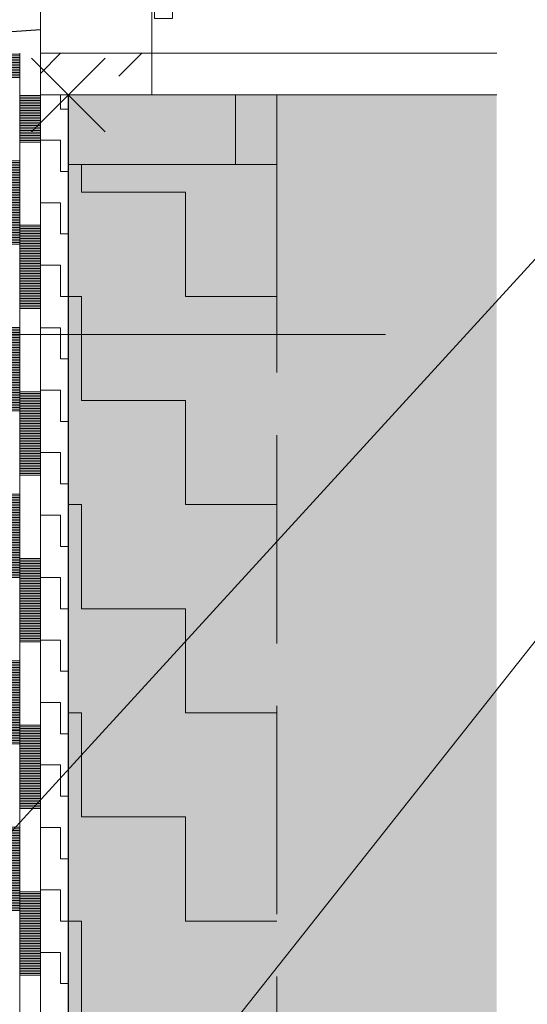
# Model space of a CAD drawing. Header units: millimetres. Extents: x 8403 to 26999, y -43919 to -18609.
# Tile 17 of 20: x 12481 to 12846, y -21660 to -20951. Entities that reach past the tile are written whole.
import ezdxf

# ---------------------------------------------------------------- set-up
doc = ezdxf.new("R2010")
doc.units = ezdxf.units.MM
doc.header["$PDMODE"] = 65
doc.linetypes.add('Carkovana 2x_1_1', pattern=[195, 150, -45])
doc.layers.add('XR$3$DETAILNÍ ŘEZ_1', color=7, linetype='Continuous', lineweight=25)
doc.styles.add('ARIALNARROW', font='ARIALN.TTF')
doc.dimstyles.new('DIMSTYLE_7', dxfattribs={"dimtxt": 50, "dimasz": 75, "dimexe": 0, "dimexo": 0, "dimgap": 25, "dimtad": 2, "dimdec": 0, "dimrnd": 1, "dimzin": 12, "dimdsep": 46, "dimtxsty": 'ARIALNARROW', "dimblk1": 'ALL_ML_STRICH', "dimblk2": 'ALL_ML_STRICH', "dimsah": 1, "dimcen": 0, "dimclrd": 6, "dimclre": 6, "dimclrt": 6, "dimadec": 0, "dimazin": 0, "dimtfac": 1, "dimtdec": 0, "dimtix": 1, "dimtmove": 2, "dimatfit": 3, "dimfxl": 0, "dimtzin": 0, "dimlwd": 0, "dimlwe": 13, "dimarcsym": 0})

# ---------------------------------------------------------------- blocks, each defined once
blk = doc.blocks.new('KOMPLEXNÍ OBJEKT_1')
at = {"layer": 'XR$3$DETAILNÍ ŘEZ_1', "linetype": 'Continuous', "lineweight": 13}
h = blk.add_hatch(dxfattribs=at)
h.set_pattern_fill('_RAFA_1', color=132, scale=25, style=0, pattern_type=2)
h.set_pattern_definition([(45, (0, 0), (-58.3363, 58.3363), []), (45, (-29.17, 29.17), (-58.3363, 58.3363), [37.5, -20, 0, -20])])
h.paths.add_polyline_path([(12495.72, -21004.85), (12575.72, -21004.85), (12575.72, -20974.85), (12495.72, -20974.85)], flags=0)
at = {"layer": 'XR$3$DETAILNÍ ŘEZ_1', "color": 132, "linetype": 'Continuous', "lineweight": 13}
for p, q in [((12559.72, -20890.85), (12559.72, -20502.64)), ((12562.72, -20890.85), (12562.72, -20502.15)), ((12590.72, -20883.85), (12590.72, -20497.55)), ((12519.72, -20890.85), (12519.72, -20509.21)), ((12522.72, -20890.85), (12522.72, -20508.71)), ((12550.72, -20880.85), (12550.72, -20504.12)), ((12495.72, -20909.85), (12495.72, -20513.15)), ((12510.72, -20892.85), (12510.72, -20510.68)), ((12519.72, -20883.85), (12510.72, -20892.85)), ((12524.72, -20880.85), (12524.72, -20892.85)), ((12550.72, -20880.85), (12524.72, -20880.85)), ((12550.72, -20892.85), (12550.72, -20880.85)), ((12550.72, -20892.85), (12559.72, -20883.85)), ((12564.72, -20880.85), (12564.72, -20892.85)), ((12590.72, -20883.85), (12564.72, -20880.85)), ((12590.72, -20949.85), (12590.72, -20883.85)), ((12510.72, -20892.85), (12510.72, -20919.85)), ((12524.72, -20892.85), (12510.72, -20892.85)), ((12519.72, -20890.85), (12522.72, -20890.85)), ((12564.72, -20892.85), (12550.72, -20892.85)), ((12559.72, -20890.85), (12562.72, -20890.85)), ((12495.72, -20909.85), (12509.72, -20909.85)), ((12495.72, -20974.85), (12495.72, -20909.85)), ((12509.72, -20909.85), (12509.72, -20929.85)), ((12510.72, -20919.85), (12537.72, -20919.85)), ((12537.72, -20919.85), (12537.72, -20934.85)), ((12517.72, -20929.85), (12522.72, -20924.85)), ((12522.72, -20924.85), (12535.72, -20924.85)), ((12535.72, -20924.85), (12535.72, -20936.85)), ((12509.72, -20929.85), (12517.72, -20929.85)), ((12537.72, -20934.85), (12577.72, -20934.85)), ((12550.72, -20934.85), (12537.72, -20934.85)), ((12577.72, -20934.85), (12537.72, -20934.85)), ((12537.72, -20934.85), (12577.72, -20934.85)), ((12577.72, -20934.85), (12550.72, -20934.85)), ((12577.72, -20934.85), (12577.72, -20949.85)), ((12535.72, -20936.85), (12575.72, -20936.85)), ((12575.72, -20936.85), (12575.72, -20974.85)), ((12577.72, -20949.85), (12590.72, -20949.85)), ((12575.72, -20974.85), (12495.72, -20974.85)), ((12495.72, -20974.85), (12495.72, -21004.85)), ((12575.72, -21004.85), (12575.72, -20974.85))]:
    blk.add_line(p, q, dxfattribs=at)
blk = doc.blocks.new('VZOROVÁ ČÁRA_1')
at = {"layer": 'XR$3$DETAILNÍ ŘEZ_1', "color": 7, "linetype": 'Continuous', "lineweight": 13}
for p, q in [((12480.72, -21038.75), (12480.72, -21004.85)), ((12495.72, -21005.15), (12480.72, -21005.15)), ((12495.72, -21006.35), (12480.72, -21006.35)), ((12495.72, -21038.75), (12495.72, -21004.85)), ((12495.72, -21038.75), (12495.72, -21004.85)), ((12495.72, -21038.75), (12495.72, -21004.85)), ((12495.72, -21038.75), (12495.72, -21004.85)), ((12495.72, -21038.75), (12495.72, -21004.85)), ((12495.72, -21007.55), (12480.72, -21007.55)), ((12495.72, -21008.75), (12480.72, -21008.75)), ((12495.72, -21009.95), (12480.72, -21009.95)), ((12495.72, -21011.15), (12480.72, -21011.15)), ((12495.72, -21012.35), (12480.72, -21012.35)), ((12495.72, -21013.55), (12480.72, -21013.55)), ((12495.72, -21014.75), (12480.72, -21014.75)), ((12495.72, -21015.95), (12480.72, -21015.95)), ((12495.72, -21017.15), (12480.72, -21017.15)), ((12495.72, -21018.35), (12480.72, -21018.35)), ((12495.72, -21019.55), (12480.72, -21019.55)), ((12495.72, -21020.75), (12480.72, -21020.75)), ((12495.72, -21021.95), (12480.72, -21021.95)), ((12495.72, -21023.15), (12480.72, -21023.15)), ((12495.72, -21024.35), (12480.72, -21024.35)), ((12495.72, -21025.55), (12480.72, -21025.55)), ((12495.72, -21026.75), (12480.72, -21026.75)), ((12495.72, -21027.95), (12480.72, -21027.95)), ((12495.72, -21029.15), (12480.72, -21029.15)), ((12495.72, -21030.35), (12480.72, -21030.35)), ((12495.72, -21031.55), (12480.72, -21031.55)), ((12495.72, -21032.75), (12480.72, -21032.75)), ((12495.72, -21033.95), (12480.72, -21033.95)), ((12495.72, -21035.15), (12480.72, -21035.15)), ((12495.72, -21036.35), (12480.72, -21036.35)), ((12495.72, -21037.55), (12480.72, -21037.55)), ((12495.72, -21038.75), (12480.72, -21038.75)), ((12480.72, -21098.75), (12480.72, -21038.75)), ((12480.72, -21158.75), (12480.72, -21098.75)), ((12495.72, -21098.75), (12480.72, -21098.75)), ((12495.72, -21158.75), (12495.72, -21098.75)), ((12495.72, -21158.75), (12495.72, -21098.75)), ((12495.72, -21158.75), (12495.72, -21098.75)), ((12495.72, -21158.75), (12495.72, -21098.75)), ((12495.72, -21158.75), (12495.72, -21098.75)), ((12495.72, -21099.95), (12480.72, -21099.95)), ((12495.72, -21101.15), (12480.72, -21101.15)), ((12495.72, -21102.35), (12480.72, -21102.35)), ((12495.72, -21103.55), (12480.72, -21103.55)), ((12495.72, -21104.75), (12480.72, -21104.75)), ((12495.72, -21105.95), (12480.72, -21105.95)), ((12495.72, -21107.15), (12480.72, -21107.15)), ((12495.72, -21108.35), (12480.72, -21108.35)), ((12495.72, -21109.55), (12480.72, -21109.55)), ((12495.72, -21110.75), (12480.72, -21110.75)), ((12495.72, -21111.95), (12480.72, -21111.95)), ((12495.72, -21113.15), (12480.72, -21113.15)), ((12495.72, -21114.35), (12480.72, -21114.35)), ((12495.72, -21115.55), (12480.72, -21115.55)), ((12495.72, -21116.75), (12480.72, -21116.75)), ((12495.72, -21117.95), (12480.72, -21117.95)), ((12495.72, -21119.15), (12480.72, -21119.15)), ((12495.72, -21120.35), (12480.72, -21120.35)), ((12495.72, -21121.55), (12480.72, -21121.55)), ((12495.72, -21122.75), (12480.72, -21122.75)), ((12495.72, -21123.95), (12480.72, -21123.95)), ((12495.72, -21125.15), (12480.72, -21125.15)), ((12495.72, -21126.35), (12480.72, -21126.35)), ((12495.72, -21127.55), (12480.72, -21127.55)), ((12495.72, -21128.75), (12480.72, -21128.75)), ((12495.72, -21129.95), (12480.72, -21129.95)), ((12495.72, -21131.15), (12480.72, -21131.15)), ((12495.72, -21132.35), (12480.72, -21132.35)), ((12495.72, -21133.55), (12480.72, -21133.55)), ((12495.72, -21134.75), (12480.72, -21134.75)), ((12495.72, -21135.95), (12480.72, -21135.95)), ((12495.72, -21137.15), (12480.72, -21137.15)), ((12495.72, -21138.35), (12480.72, -21138.35)), ((12495.72, -21139.55), (12480.72, -21139.55)), ((12495.72, -21140.75), (12480.72, -21140.75)), ((12495.72, -21141.95), (12480.72, -21141.95)), ((12495.72, -21143.15), (12480.72, -21143.15)), ((12495.72, -21144.35), (12480.72, -21144.35)), ((12495.72, -21145.55), (12480.72, -21145.55)), ((12495.72, -21146.75), (12480.72, -21146.75)), ((12495.72, -21147.95), (12480.72, -21147.95)), ((12495.72, -21149.15), (12480.72, -21149.15)), ((12495.72, -21150.35), (12480.72, -21150.35)), ((12495.72, -21151.55), (12480.72, -21151.55)), ((12495.72, -21152.75), (12480.72, -21152.75)), ((12495.72, -21153.95), (12480.72, -21153.95)), ((12495.72, -21155.15), (12480.72, -21155.15)), ((12495.72, -21156.35), (12480.72, -21156.35)), ((12495.72, -21157.55), (12480.72, -21157.55)), ((12495.72, -21158.75), (12480.72, -21158.75)), ((12480.72, -21218.75), (12480.72, -21158.75)), ((12480.72, -21278.75), (12480.72, -21218.75)), ((12495.72, -21218.75), (12480.72, -21218.75)), ((12495.72, -21278.75), (12495.72, -21218.75)), ((12495.72, -21278.75), (12495.72, -21218.75)), ((12495.72, -21278.75), (12495.72, -21218.75)), ((12495.72, -21278.75), (12495.72, -21218.75)), ((12495.72, -21278.75), (12495.72, -21218.75)), ((12495.72, -21219.95), (12480.72, -21219.95)), ((12495.72, -21221.15), (12480.72, -21221.15)), ((12495.72, -21222.35), (12480.72, -21222.35)), ((12495.72, -21223.55), (12480.72, -21223.55)), ((12495.72, -21224.75), (12480.72, -21224.75)), ((12495.72, -21225.95), (12480.72, -21225.95)), ((12495.72, -21227.15), (12480.72, -21227.15)), ((12495.72, -21228.35), (12480.72, -21228.35)), ((12495.72, -21229.55), (12480.72, -21229.55)), ((12495.72, -21230.75), (12480.72, -21230.75)), ((12495.72, -21231.95), (12480.72, -21231.95)), ((12495.72, -21233.15), (12480.72, -21233.15)), ((12495.72, -21234.35), (12480.72, -21234.35)), ((12495.72, -21235.55), (12480.72, -21235.55)), ((12495.72, -21236.75), (12480.72, -21236.75)), ((12495.72, -21237.95), (12480.72, -21237.95)), ((12495.72, -21239.15), (12480.72, -21239.15)), ((12495.72, -21240.35), (12480.72, -21240.35)), ((12495.72, -21241.55), (12480.72, -21241.55)), ((12495.72, -21242.75), (12480.72, -21242.75)), ((12495.72, -21243.95), (12480.72, -21243.95)), ((12495.72, -21245.15), (12480.72, -21245.15)), ((12495.72, -21246.35), (12480.72, -21246.35)), ((12495.72, -21247.55), (12480.72, -21247.55)), ((12495.72, -21248.75), (12480.72, -21248.75)), ((12495.72, -21249.95), (12480.72, -21249.95)), ((12495.72, -21251.15), (12480.72, -21251.15)), ((12495.72, -21252.35), (12480.72, -21252.35)), ((12495.72, -21253.55), (12480.72, -21253.55)), ((12495.72, -21254.75), (12480.72, -21254.75)), ((12495.72, -21255.95), (12480.72, -21255.95)), ((12495.72, -21257.15), (12480.72, -21257.15)), ((12495.72, -21258.35), (12480.72, -21258.35)), ((12495.72, -21259.55), (12480.72, -21259.55)), ((12495.72, -21260.75), (12480.72, -21260.75)), ((12495.72, -21261.95), (12480.72, -21261.95)), ((12495.72, -21263.15), (12480.72, -21263.15)), ((12495.72, -21264.35), (12480.72, -21264.35)), ((12495.72, -21265.55), (12480.72, -21265.55)), ((12495.72, -21266.75), (12480.72, -21266.75)), ((12495.72, -21267.95), (12480.72, -21267.95)), ((12495.72, -21269.15), (12480.72, -21269.15)), ((12495.72, -21270.35), (12480.72, -21270.35)), ((12495.72, -21271.55), (12480.72, -21271.55)), ((12495.72, -21272.75), (12480.72, -21272.75)), ((12495.72, -21273.95), (12480.72, -21273.95)), ((12495.72, -21275.15), (12480.72, -21275.15)), ((12495.72, -21276.35), (12480.72, -21276.35)), ((12495.72, -21277.55), (12480.72, -21277.55)), ((12495.72, -21278.75), (12480.72, -21278.75)), ((12480.72, -21338.75), (12480.72, -21278.75)), ((12480.72, -21398.75), (12480.72, -21338.75)), ((12495.72, -21338.75), (12480.72, -21338.75)), ((12495.72, -21339.95), (12480.72, -21339.95)), ((12495.72, -21398.75), (12495.72, -21338.75)), ((12495.72, -21398.75), (12495.72, -21338.75)), ((12495.72, -21398.75), (12495.72, -21338.75)), ((12495.72, -21398.75), (12495.72, -21338.75)), ((12495.72, -21398.75), (12495.72, -21338.75)), ((12495.72, -21341.15), (12480.72, -21341.15)), ((12495.72, -21342.35), (12480.72, -21342.35)), ((12495.72, -21343.55), (12480.72, -21343.55)), ((12495.72, -21344.75), (12480.72, -21344.75)), ((12495.72, -21345.95), (12480.72, -21345.95)), ((12495.72, -21347.15), (12480.72, -21347.15)), ((12495.72, -21348.35), (12480.72, -21348.35)), ((12495.72, -21349.55), (12480.72, -21349.55)), ((12495.72, -21350.75), (12480.72, -21350.75)), ((12495.72, -21351.95), (12480.72, -21351.95)), ((12495.72, -21353.15), (12480.72, -21353.15)), ((12495.72, -21354.35), (12480.72, -21354.35)), ((12495.72, -21355.55), (12480.72, -21355.55)), ((12495.72, -21356.75), (12480.72, -21356.75)), ((12495.72, -21357.95), (12480.72, -21357.95)), ((12495.72, -21359.15), (12480.72, -21359.15)), ((12495.72, -21360.35), (12480.72, -21360.35)), ((12495.72, -21361.55), (12480.72, -21361.55)), ((12495.72, -21362.75), (12480.72, -21362.75)), ((12495.72, -21363.95), (12480.72, -21363.95)), ((12495.72, -21365.15), (12480.72, -21365.15)), ((12495.72, -21366.35), (12480.72, -21366.35)), ((12495.72, -21367.55), (12480.72, -21367.55)), ((12495.72, -21368.75), (12480.72, -21368.75)), ((12495.72, -21369.95), (12480.72, -21369.95)), ((12495.72, -21371.15), (12480.72, -21371.15)), ((12495.72, -21372.35), (12480.72, -21372.35)), ((12495.72, -21373.55), (12480.72, -21373.55)), ((12495.72, -21374.75), (12480.72, -21374.75)), ((12495.72, -21375.95), (12480.72, -21375.95)), ((12495.72, -21377.15), (12480.72, -21377.15)), ((12495.72, -21378.35), (12480.72, -21378.35)), ((12495.72, -21379.55), (12480.72, -21379.55)), ((12495.72, -21380.75), (12480.72, -21380.75)), ((12495.72, -21381.95), (12480.72, -21381.95)), ((12495.72, -21383.15), (12480.72, -21383.15)), ((12495.72, -21384.35), (12480.72, -21384.35)), ((12495.72, -21385.55), (12480.72, -21385.55)), ((12495.72, -21386.75), (12480.72, -21386.75)), ((12495.72, -21387.95), (12480.72, -21387.95)), ((12495.72, -21389.15), (12480.72, -21389.15)), ((12495.72, -21390.35), (12480.72, -21390.35)), ((12495.72, -21391.55), (12480.72, -21391.55)), ((12495.72, -21392.75), (12480.72, -21392.75)), ((12495.72, -21393.95), (12480.72, -21393.95)), ((12495.72, -21395.15), (12480.72, -21395.15)), ((12495.72, -21396.35), (12480.72, -21396.35)), ((12495.72, -21397.55), (12480.72, -21397.55)), ((12495.72, -21398.75), (12480.72, -21398.75)), ((12480.72, -21458.75), (12480.72, -21398.75)), ((12480.72, -21518.75), (12480.72, -21458.75)), ((12495.72, -21458.75), (12480.72, -21458.75)), ((12495.72, -21459.95), (12480.72, -21459.95)), ((12495.72, -21518.75), (12495.72, -21458.75)), ((12495.72, -21518.75), (12495.72, -21458.75)), ((12495.72, -21518.75), (12495.72, -21458.75)), ((12495.72, -21518.75), (12495.72, -21458.75)), ((12495.72, -21518.75), (12495.72, -21458.75)), ((12495.72, -21461.15), (12480.72, -21461.15)), ((12495.72, -21462.35), (12480.72, -21462.35)), ((12495.72, -21463.55), (12480.72, -21463.55)), ((12495.72, -21464.75), (12480.72, -21464.75)), ((12495.72, -21465.95), (12480.72, -21465.95)), ((12495.72, -21467.15), (12480.72, -21467.15)), ((12495.72, -21468.35), (12480.72, -21468.35)), ((12495.72, -21469.55), (12480.72, -21469.55)), ((12495.72, -21470.75), (12480.72, -21470.75)), ((12495.72, -21471.95), (12480.72, -21471.95)), ((12495.72, -21473.15), (12480.72, -21473.15)), ((12495.72, -21474.35), (12480.72, -21474.35)), ((12495.72, -21475.55), (12480.72, -21475.55)), ((12495.72, -21476.75), (12480.72, -21476.75)), ((12495.72, -21477.95), (12480.72, -21477.95)), ((12495.72, -21479.15), (12480.72, -21479.15)), ((12495.72, -21480.35), (12480.72, -21480.35)), ((12495.72, -21481.55), (12480.72, -21481.55)), ((12495.72, -21482.75), (12480.72, -21482.75)), ((12495.72, -21483.95), (12480.72, -21483.95)), ((12495.72, -21485.15), (12480.72, -21485.15)), ((12495.72, -21486.35), (12480.72, -21486.35)), ((12495.72, -21487.55), (12480.72, -21487.55)), ((12495.72, -21488.75), (12480.72, -21488.75)), ((12495.72, -21489.95), (12480.72, -21489.95)), ((12495.72, -21491.15), (12480.72, -21491.15)), ((12495.72, -21492.35), (12480.72, -21492.35)), ((12495.72, -21493.55), (12480.72, -21493.55)), ((12495.72, -21494.75), (12480.72, -21494.75)), ((12495.72, -21495.95), (12480.72, -21495.95)), ((12495.72, -21497.15), (12480.72, -21497.15)), ((12495.72, -21498.35), (12480.72, -21498.35)), ((12495.72, -21499.55), (12480.72, -21499.55)), ((12495.72, -21500.75), (12480.72, -21500.75)), ((12495.72, -21501.95), (12480.72, -21501.95)), ((12495.72, -21503.15), (12480.72, -21503.15)), ((12495.72, -21504.35), (12480.72, -21504.35)), ((12495.72, -21505.55), (12480.72, -21505.55)), ((12495.72, -21506.75), (12480.72, -21506.75)), ((12495.72, -21507.95), (12480.72, -21507.95)), ((12495.72, -21509.15), (12480.72, -21509.15)), ((12495.72, -21510.35), (12480.72, -21510.35)), ((12495.72, -21511.55), (12480.72, -21511.55)), ((12495.72, -21512.75), (12480.72, -21512.75)), ((12495.72, -21513.95), (12480.72, -21513.95)), ((12495.72, -21515.15), (12480.72, -21515.15)), ((12495.72, -21516.35), (12480.72, -21516.35)), ((12495.72, -21517.55), (12480.72, -21517.55)), ((12495.72, -21518.75), (12480.72, -21518.75)), ((12480.72, -21578.75), (12480.72, -21518.75)), ((12480.72, -21638.75), (12480.72, -21578.75)), ((12495.72, -21578.75), (12480.72, -21578.75)), ((12495.72, -21579.95), (12480.72, -21579.95)), ((12495.72, -21581.15), (12480.72, -21581.15)), ((12495.72, -21638.75), (12495.72, -21578.75)), ((12495.72, -21638.75), (12495.72, -21578.75)), ((12495.72, -21638.75), (12495.72, -21578.75)), ((12495.72, -21638.75), (12495.72, -21578.75)), ((12495.72, -21638.75), (12495.72, -21578.75)), ((12495.72, -21582.35), (12480.72, -21582.35)), ((12495.72, -21583.55), (12480.72, -21583.55)), ((12495.72, -21584.75), (12480.72, -21584.75)), ((12495.72, -21585.95), (12480.72, -21585.95)), ((12495.72, -21587.15), (12480.72, -21587.15)), ((12495.72, -21588.35), (12480.72, -21588.35)), ((12495.72, -21589.55), (12480.72, -21589.55)), ((12495.72, -21590.75), (12480.72, -21590.75)), ((12495.72, -21591.95), (12480.72, -21591.95)), ((12495.72, -21593.15), (12480.72, -21593.15)), ((12495.72, -21594.35), (12480.72, -21594.35)), ((12495.72, -21595.55), (12480.72, -21595.55)), ((12495.72, -21596.75), (12480.72, -21596.75)), ((12495.72, -21597.95), (12480.72, -21597.95)), ((12495.72, -21599.15), (12480.72, -21599.15)), ((12495.72, -21600.35), (12480.72, -21600.35)), ((12495.72, -21601.55), (12480.72, -21601.55)), ((12495.72, -21602.75), (12480.72, -21602.75)), ((12495.72, -21603.95), (12480.72, -21603.95)), ((12495.72, -21605.15), (12480.72, -21605.15)), ((12495.72, -21606.35), (12480.72, -21606.35)), ((12495.72, -21607.55), (12480.72, -21607.55)), ((12495.72, -21608.75), (12480.72, -21608.75)), ((12495.72, -21609.95), (12480.72, -21609.95)), ((12495.72, -21611.15), (12480.72, -21611.15)), ((12495.72, -21612.35), (12480.72, -21612.35)), ((12495.72, -21613.55), (12480.72, -21613.55)), ((12495.72, -21614.75), (12480.72, -21614.75)), ((12495.72, -21615.95), (12480.72, -21615.95)), ((12495.72, -21617.15), (12480.72, -21617.15)), ((12495.72, -21618.35), (12480.72, -21618.35)), ((12495.72, -21619.55), (12480.72, -21619.55)), ((12495.72, -21620.75), (12480.72, -21620.75)), ((12495.72, -21621.95), (12480.72, -21621.95)), ((12495.72, -21623.15), (12480.72, -21623.15)), ((12495.72, -21624.35), (12480.72, -21624.35)), ((12495.72, -21625.55), (12480.72, -21625.55)), ((12495.72, -21626.75), (12480.72, -21626.75)), ((12495.72, -21627.95), (12480.72, -21627.95)), ((12495.72, -21629.15), (12480.72, -21629.15)), ((12495.72, -21630.35), (12480.72, -21630.35)), ((12495.72, -21631.55), (12480.72, -21631.55)), ((12495.72, -21632.75), (12480.72, -21632.75)), ((12495.72, -21633.95), (12480.72, -21633.95)), ((12495.72, -21635.15), (12480.72, -21635.15)), ((12495.72, -21636.35), (12480.72, -21636.35)), ((12495.72, -21637.55), (12480.72, -21637.55)), ((12495.72, -21638.75), (12480.72, -21638.75)), ((12480.72, -21698.75), (12480.72, -21638.75))]:
    blk.add_line(p, q, dxfattribs=at)
for points in [[(12495.72, -21098.75), (12495.72, -21038.75), (12495.72, -21004.85)], [(12495.72, -21098.75), (12495.72, -21038.75), (12495.72, -21004.85)], [(12495.72, -21218.75), (12495.72, -21158.75), (12495.72, -21098.75)], [(12495.72, -21218.75), (12495.72, -21158.75), (12495.72, -21098.75)], [(12495.72, -21338.75), (12495.72, -21278.75), (12495.72, -21218.75)], [(12495.72, -21338.75), (12495.72, -21278.75), (12495.72, -21218.75)], [(12495.72, -21458.75), (12495.72, -21398.75), (12495.72, -21338.75)], [(12495.72, -21458.75), (12495.72, -21398.75), (12495.72, -21338.75)], [(12495.72, -21578.75), (12495.72, -21518.75), (12495.72, -21458.75)], [(12495.72, -21578.75), (12495.72, -21518.75), (12495.72, -21458.75)], [(12495.72, -21698.75), (12495.72, -21638.75), (12495.72, -21578.75)], [(12495.72, -21698.75), (12495.72, -21638.75), (12495.72, -21578.75)]]:
    blk.add_lwpolyline(points, dxfattribs=at)
blk = doc.blocks.new('VZOROVÁ ČÁRA_2')
at = {"layer": 'XR$3$DETAILNÍ ŘEZ_1', "color": 7, "linetype": 'Continuous', "lineweight": 13}
for p, q in [((12465.72, -20992.35), (12465.72, -20974.85)), ((12480.72, -20975.55), (12465.72, -20975.55)), ((12480.72, -20976.75), (12465.72, -20976.75)), ((12480.72, -20977.95), (12465.72, -20977.95)), ((12480.72, -20992.35), (12480.72, -20974.85)), ((12480.72, -20992.35), (12480.72, -20974.85)), ((12480.72, -20992.35), (12480.72, -20974.85)), ((12480.72, -20992.35), (12480.72, -20974.85)), ((12480.72, -20992.35), (12480.72, -20974.85)), ((12480.72, -20979.15), (12465.72, -20979.15)), ((12480.72, -20980.35), (12465.72, -20980.35)), ((12480.72, -20981.55), (12465.72, -20981.55)), ((12480.72, -20982.75), (12465.72, -20982.75)), ((12480.72, -20983.95), (12465.72, -20983.95)), ((12480.72, -20985.15), (12465.72, -20985.15)), ((12480.72, -20986.35), (12465.72, -20986.35)), ((12480.72, -20987.55), (12465.72, -20987.55)), ((12480.72, -20988.75), (12465.72, -20988.75)), ((12480.72, -20989.95), (12465.72, -20989.95)), ((12480.72, -20991.15), (12465.72, -20991.15)), ((12480.72, -20992.35), (12465.72, -20992.35)), ((12465.72, -21052.35), (12465.72, -20992.35)), ((12465.72, -21112.35), (12465.72, -21052.35)), ((12480.72, -21052.35), (12465.72, -21052.35)), ((12480.72, -21053.55), (12465.72, -21053.55)), ((12480.72, -21054.75), (12465.72, -21054.75)), ((12480.72, -21055.95), (12465.72, -21055.95)), ((12480.72, -21112.35), (12480.72, -21052.35)), ((12480.72, -21112.35), (12480.72, -21052.35)), ((12480.72, -21112.35), (12480.72, -21052.35)), ((12480.72, -21112.35), (12480.72, -21052.35)), ((12480.72, -21112.35), (12480.72, -21052.35)), ((12480.72, -21057.15), (12465.72, -21057.15)), ((12480.72, -21058.35), (12465.72, -21058.35)), ((12480.72, -21059.55), (12465.72, -21059.55)), ((12480.72, -21060.75), (12465.72, -21060.75)), ((12480.72, -21061.95), (12465.72, -21061.95)), ((12480.72, -21063.15), (12465.72, -21063.15)), ((12480.72, -21064.35), (12465.72, -21064.35)), ((12480.72, -21065.55), (12465.72, -21065.55)), ((12480.72, -21066.75), (12465.72, -21066.75)), ((12480.72, -21067.95), (12465.72, -21067.95)), ((12480.72, -21069.15), (12465.72, -21069.15)), ((12480.72, -21070.35), (12465.72, -21070.35)), ((12480.72, -21071.55), (12465.72, -21071.55)), ((12480.72, -21072.75), (12465.72, -21072.75)), ((12480.72, -21073.95), (12465.72, -21073.95)), ((12480.72, -21075.15), (12465.72, -21075.15)), ((12480.72, -21076.35), (12465.72, -21076.35)), ((12480.72, -21077.55), (12465.72, -21077.55)), ((12480.72, -21078.75), (12465.72, -21078.75)), ((12480.72, -21079.95), (12465.72, -21079.95)), ((12480.72, -21081.15), (12465.72, -21081.15)), ((12480.72, -21082.35), (12465.72, -21082.35)), ((12480.72, -21083.55), (12465.72, -21083.55)), ((12480.72, -21084.75), (12465.72, -21084.75)), ((12480.72, -21085.95), (12465.72, -21085.95)), ((12480.72, -21087.15), (12465.72, -21087.15)), ((12480.72, -21088.35), (12465.72, -21088.35)), ((12480.72, -21089.55), (12465.72, -21089.55)), ((12480.72, -21090.75), (12465.72, -21090.75)), ((12480.72, -21091.95), (12465.72, -21091.95)), ((12480.72, -21093.15), (12465.72, -21093.15)), ((12480.72, -21094.35), (12465.72, -21094.35)), ((12480.72, -21095.55), (12465.72, -21095.55)), ((12480.72, -21096.75), (12465.72, -21096.75)), ((12480.72, -21097.95), (12465.72, -21097.95)), ((12480.72, -21099.15), (12465.72, -21099.15)), ((12480.72, -21100.35), (12465.72, -21100.35)), ((12480.72, -21101.55), (12465.72, -21101.55)), ((12480.72, -21102.75), (12465.72, -21102.75)), ((12480.72, -21103.95), (12465.72, -21103.95)), ((12480.72, -21105.15), (12465.72, -21105.15)), ((12480.72, -21106.35), (12465.72, -21106.35)), ((12480.72, -21107.55), (12465.72, -21107.55)), ((12480.72, -21108.75), (12465.72, -21108.75)), ((12480.72, -21109.95), (12465.72, -21109.95)), ((12480.72, -21111.15), (12465.72, -21111.15)), ((12480.72, -21112.35), (12465.72, -21112.35)), ((12465.72, -21172.35), (12465.72, -21112.35)), ((12465.72, -21232.35), (12465.72, -21172.35)), ((12480.72, -21172.35), (12465.72, -21172.35)), ((12480.72, -21173.55), (12465.72, -21173.55)), ((12480.72, -21174.75), (12465.72, -21174.75)), ((12480.72, -21175.95), (12465.72, -21175.95)), ((12480.72, -21232.35), (12480.72, -21172.35)), ((12480.72, -21232.35), (12480.72, -21172.35)), ((12480.72, -21232.35), (12480.72, -21172.35)), ((12480.72, -21232.35), (12480.72, -21172.35)), ((12480.72, -21232.35), (12480.72, -21172.35)), ((12480.72, -21177.15), (12465.72, -21177.15)), ((12480.72, -21178.35), (12465.72, -21178.35)), ((12480.72, -21179.55), (12465.72, -21179.55)), ((12480.72, -21180.75), (12465.72, -21180.75)), ((12480.72, -21181.95), (12465.72, -21181.95)), ((12480.72, -21183.15), (12465.72, -21183.15)), ((12480.72, -21184.35), (12465.72, -21184.35)), ((12480.72, -21185.55), (12465.72, -21185.55)), ((12480.72, -21186.75), (12465.72, -21186.75)), ((12480.72, -21187.95), (12465.72, -21187.95)), ((12480.72, -21189.15), (12465.72, -21189.15)), ((12480.72, -21190.35), (12465.72, -21190.35)), ((12480.72, -21191.55), (12465.72, -21191.55)), ((12480.72, -21192.75), (12465.72, -21192.75)), ((12480.72, -21193.95), (12465.72, -21193.95)), ((12480.72, -21195.15), (12465.72, -21195.15)), ((12480.72, -21196.35), (12465.72, -21196.35)), ((12480.72, -21197.55), (12465.72, -21197.55)), ((12480.72, -21198.75), (12465.72, -21198.75)), ((12480.72, -21199.95), (12465.72, -21199.95)), ((12480.72, -21201.15), (12465.72, -21201.15)), ((12480.72, -21202.35), (12465.72, -21202.35)), ((12480.72, -21203.55), (12465.72, -21203.55)), ((12480.72, -21204.75), (12465.72, -21204.75)), ((12480.72, -21205.95), (12465.72, -21205.95)), ((12480.72, -21207.15), (12465.72, -21207.15)), ((12480.72, -21208.35), (12465.72, -21208.35)), ((12480.72, -21209.55), (12465.72, -21209.55)), ((12480.72, -21210.75), (12465.72, -21210.75)), ((12480.72, -21211.95), (12465.72, -21211.95)), ((12480.72, -21213.15), (12465.72, -21213.15)), ((12480.72, -21214.35), (12465.72, -21214.35)), ((12480.72, -21215.55), (12465.72, -21215.55)), ((12480.72, -21216.75), (12465.72, -21216.75)), ((12480.72, -21217.95), (12465.72, -21217.95)), ((12480.72, -21219.15), (12465.72, -21219.15)), ((12480.72, -21220.35), (12465.72, -21220.35)), ((12480.72, -21221.55), (12465.72, -21221.55)), ((12480.72, -21222.75), (12465.72, -21222.75)), ((12480.72, -21223.95), (12465.72, -21223.95)), ((12480.72, -21225.15), (12465.72, -21225.15)), ((12480.72, -21226.35), (12465.72, -21226.35)), ((12480.72, -21227.55), (12465.72, -21227.55)), ((12480.72, -21228.75), (12465.72, -21228.75)), ((12480.72, -21229.95), (12465.72, -21229.95)), ((12480.72, -21231.15), (12465.72, -21231.15)), ((12480.72, -21232.35), (12465.72, -21232.35)), ((12465.72, -21292.35), (12465.72, -21232.35)), ((12465.72, -21352.35), (12465.72, -21292.35)), ((12480.72, -21292.35), (12465.72, -21292.35)), ((12480.72, -21293.55), (12465.72, -21293.55)), ((12480.72, -21294.75), (12465.72, -21294.75)), ((12480.72, -21295.95), (12465.72, -21295.95)), ((12480.72, -21297.15), (12465.72, -21297.15)), ((12480.72, -21352.35), (12480.72, -21292.35)), ((12480.72, -21352.35), (12480.72, -21292.35)), ((12480.72, -21352.35), (12480.72, -21292.35)), ((12480.72, -21352.35), (12480.72, -21292.35)), ((12480.72, -21352.35), (12480.72, -21292.35)), ((12480.72, -21298.35), (12465.72, -21298.35)), ((12480.72, -21299.55), (12465.72, -21299.55)), ((12480.72, -21300.75), (12465.72, -21300.75)), ((12480.72, -21301.95), (12465.72, -21301.95)), ((12480.72, -21303.15), (12465.72, -21303.15)), ((12480.72, -21304.35), (12465.72, -21304.35)), ((12480.72, -21305.55), (12465.72, -21305.55)), ((12480.72, -21306.75), (12465.72, -21306.75)), ((12480.72, -21307.95), (12465.72, -21307.95)), ((12480.72, -21309.15), (12465.72, -21309.15)), ((12480.72, -21310.35), (12465.72, -21310.35)), ((12480.72, -21311.55), (12465.72, -21311.55)), ((12480.72, -21312.75), (12465.72, -21312.75)), ((12480.72, -21313.95), (12465.72, -21313.95)), ((12480.72, -21315.15), (12465.72, -21315.15)), ((12480.72, -21316.35), (12465.72, -21316.35)), ((12480.72, -21317.55), (12465.72, -21317.55)), ((12480.72, -21318.75), (12465.72, -21318.75)), ((12480.72, -21319.95), (12465.72, -21319.95)), ((12480.72, -21321.15), (12465.72, -21321.15)), ((12480.72, -21322.35), (12465.72, -21322.35)), ((12480.72, -21323.55), (12465.72, -21323.55)), ((12480.72, -21324.75), (12465.72, -21324.75)), ((12480.72, -21325.95), (12465.72, -21325.95)), ((12480.72, -21327.15), (12465.72, -21327.15)), ((12480.72, -21328.35), (12465.72, -21328.35)), ((12480.72, -21329.55), (12465.72, -21329.55)), ((12480.72, -21330.75), (12465.72, -21330.75)), ((12480.72, -21331.95), (12465.72, -21331.95)), ((12480.72, -21333.15), (12465.72, -21333.15)), ((12480.72, -21334.35), (12465.72, -21334.35)), ((12480.72, -21335.55), (12465.72, -21335.55)), ((12480.72, -21336.75), (12465.72, -21336.75)), ((12480.72, -21337.95), (12465.72, -21337.95)), ((12480.72, -21339.15), (12465.72, -21339.15)), ((12480.72, -21340.35), (12465.72, -21340.35)), ((12480.72, -21341.55), (12465.72, -21341.55)), ((12480.72, -21342.75), (12465.72, -21342.75)), ((12480.72, -21343.95), (12465.72, -21343.95)), ((12480.72, -21345.15), (12465.72, -21345.15)), ((12480.72, -21346.35), (12465.72, -21346.35)), ((12480.72, -21347.55), (12465.72, -21347.55)), ((12480.72, -21348.75), (12465.72, -21348.75)), ((12480.72, -21349.95), (12465.72, -21349.95)), ((12480.72, -21351.15), (12465.72, -21351.15)), ((12480.72, -21352.35), (12465.72, -21352.35)), ((12465.72, -21412.35), (12465.72, -21352.35)), ((12465.72, -21472.35), (12465.72, -21412.35)), ((12480.72, -21412.35), (12465.72, -21412.35)), ((12480.72, -21413.55), (12465.72, -21413.55)), ((12480.72, -21414.75), (12465.72, -21414.75)), ((12480.72, -21415.95), (12465.72, -21415.95)), ((12480.72, -21417.15), (12465.72, -21417.15)), ((12480.72, -21472.35), (12480.72, -21412.35)), ((12480.72, -21472.35), (12480.72, -21412.35)), ((12480.72, -21472.35), (12480.72, -21412.35)), ((12480.72, -21472.35), (12480.72, -21412.35)), ((12480.72, -21472.35), (12480.72, -21412.35)), ((12480.72, -21418.35), (12465.72, -21418.35)), ((12480.72, -21419.55), (12465.72, -21419.55)), ((12480.72, -21420.75), (12465.72, -21420.75)), ((12480.72, -21421.95), (12465.72, -21421.95)), ((12480.72, -21423.15), (12465.72, -21423.15)), ((12480.72, -21424.35), (12465.72, -21424.35)), ((12480.72, -21425.55), (12465.72, -21425.55)), ((12480.72, -21426.75), (12465.72, -21426.75)), ((12480.72, -21427.95), (12465.72, -21427.95)), ((12480.72, -21429.15), (12465.72, -21429.15)), ((12480.72, -21430.35), (12465.72, -21430.35)), ((12480.72, -21431.55), (12465.72, -21431.55)), ((12480.72, -21432.75), (12465.72, -21432.75)), ((12480.72, -21433.95), (12465.72, -21433.95)), ((12480.72, -21435.15), (12465.72, -21435.15)), ((12480.72, -21436.35), (12465.72, -21436.35)), ((12480.72, -21437.55), (12465.72, -21437.55)), ((12480.72, -21438.75), (12465.72, -21438.75)), ((12480.72, -21439.95), (12465.72, -21439.95)), ((12480.72, -21441.15), (12465.72, -21441.15)), ((12480.72, -21442.35), (12465.72, -21442.35)), ((12480.72, -21443.55), (12465.72, -21443.55)), ((12480.72, -21444.75), (12465.72, -21444.75)), ((12480.72, -21445.95), (12465.72, -21445.95)), ((12480.72, -21447.15), (12465.72, -21447.15)), ((12480.72, -21448.35), (12465.72, -21448.35)), ((12480.72, -21449.55), (12465.72, -21449.55)), ((12480.72, -21450.75), (12465.72, -21450.75)), ((12480.72, -21451.95), (12465.72, -21451.95)), ((12480.72, -21453.15), (12465.72, -21453.15)), ((12480.72, -21454.35), (12465.72, -21454.35)), ((12480.72, -21455.55), (12465.72, -21455.55)), ((12480.72, -21456.75), (12465.72, -21456.75)), ((12480.72, -21457.95), (12465.72, -21457.95)), ((12480.72, -21459.15), (12465.72, -21459.15)), ((12480.72, -21460.35), (12465.72, -21460.35)), ((12480.72, -21461.55), (12465.72, -21461.55)), ((12480.72, -21462.75), (12465.72, -21462.75)), ((12480.72, -21463.95), (12465.72, -21463.95)), ((12480.72, -21465.15), (12465.72, -21465.15)), ((12480.72, -21466.35), (12465.72, -21466.35)), ((12480.72, -21467.55), (12465.72, -21467.55)), ((12480.72, -21468.75), (12465.72, -21468.75)), ((12480.72, -21469.95), (12465.72, -21469.95)), ((12480.72, -21471.15), (12465.72, -21471.15)), ((12480.72, -21472.35), (12465.72, -21472.35)), ((12465.72, -21532.35), (12465.72, -21472.35)), ((12465.72, -21592.35), (12465.72, -21532.35)), ((12480.72, -21532.35), (12465.72, -21532.35)), ((12480.72, -21533.55), (12465.72, -21533.55)), ((12480.72, -21534.75), (12465.72, -21534.75)), ((12480.72, -21535.95), (12465.72, -21535.95)), ((12480.72, -21537.15), (12465.72, -21537.15)), ((12480.72, -21538.35), (12465.72, -21538.35)), ((12480.72, -21592.35), (12480.72, -21532.35)), ((12480.72, -21592.35), (12480.72, -21532.35)), ((12480.72, -21592.35), (12480.72, -21532.35)), ((12480.72, -21592.35), (12480.72, -21532.35)), ((12480.72, -21592.35), (12480.72, -21532.35)), ((12480.72, -21539.55), (12465.72, -21539.55)), ((12480.72, -21540.75), (12465.72, -21540.75)), ((12480.72, -21541.95), (12465.72, -21541.95)), ((12480.72, -21543.15), (12465.72, -21543.15)), ((12480.72, -21544.35), (12465.72, -21544.35)), ((12480.72, -21545.55), (12465.72, -21545.55)), ((12480.72, -21546.75), (12465.72, -21546.75)), ((12480.72, -21547.95), (12465.72, -21547.95)), ((12480.72, -21549.15), (12465.72, -21549.15)), ((12480.72, -21550.35), (12465.72, -21550.35)), ((12480.72, -21551.55), (12465.72, -21551.55)), ((12480.72, -21552.75), (12465.72, -21552.75)), ((12480.72, -21553.95), (12465.72, -21553.95)), ((12480.72, -21555.15), (12465.72, -21555.15)), ((12480.72, -21556.35), (12465.72, -21556.35)), ((12480.72, -21557.55), (12465.72, -21557.55)), ((12480.72, -21558.75), (12465.72, -21558.75)), ((12480.72, -21559.95), (12465.72, -21559.95)), ((12480.72, -21561.15), (12465.72, -21561.15)), ((12480.72, -21562.35), (12465.72, -21562.35)), ((12480.72, -21563.55), (12465.72, -21563.55)), ((12480.72, -21564.75), (12465.72, -21564.75)), ((12480.72, -21565.95), (12465.72, -21565.95)), ((12480.72, -21567.15), (12465.72, -21567.15)), ((12480.72, -21568.35), (12465.72, -21568.35)), ((12480.72, -21569.55), (12465.72, -21569.55)), ((12480.72, -21570.75), (12465.72, -21570.75)), ((12480.72, -21571.95), (12465.72, -21571.95)), ((12480.72, -21573.15), (12465.72, -21573.15)), ((12480.72, -21574.35), (12465.72, -21574.35)), ((12480.72, -21575.55), (12465.72, -21575.55)), ((12480.72, -21576.75), (12465.72, -21576.75)), ((12480.72, -21577.95), (12465.72, -21577.95)), ((12480.72, -21579.15), (12465.72, -21579.15)), ((12480.72, -21580.35), (12465.72, -21580.35)), ((12480.72, -21581.55), (12465.72, -21581.55)), ((12480.72, -21582.75), (12465.72, -21582.75)), ((12480.72, -21583.95), (12465.72, -21583.95)), ((12480.72, -21585.15), (12465.72, -21585.15)), ((12480.72, -21586.35), (12465.72, -21586.35)), ((12480.72, -21587.55), (12465.72, -21587.55)), ((12480.72, -21588.75), (12465.72, -21588.75)), ((12480.72, -21589.95), (12465.72, -21589.95)), ((12480.72, -21591.15), (12465.72, -21591.15)), ((12480.72, -21592.35), (12465.72, -21592.35)), ((12465.72, -21652.35), (12465.72, -21592.35))]:
    blk.add_line(p, q, dxfattribs=at)
for points in [[(12480.72, -21052.35), (12480.72, -20992.35), (12480.72, -20974.85)], [(12480.72, -21052.35), (12480.72, -20992.35), (12480.72, -20974.85)], [(12480.72, -21172.35), (12480.72, -21112.35), (12480.72, -21052.35)], [(12480.72, -21172.35), (12480.72, -21112.35), (12480.72, -21052.35)], [(12480.72, -21292.35), (12480.72, -21232.35), (12480.72, -21172.35)], [(12480.72, -21292.35), (12480.72, -21232.35), (12480.72, -21172.35)], [(12480.72, -21412.35), (12480.72, -21352.35), (12480.72, -21292.35)], [(12480.72, -21412.35), (12480.72, -21352.35), (12480.72, -21292.35)], [(12480.72, -21532.35), (12480.72, -21472.35), (12480.72, -21412.35)], [(12480.72, -21532.35), (12480.72, -21472.35), (12480.72, -21412.35)], [(12480.72, -21652.35), (12480.72, -21592.35), (12480.72, -21532.35)], [(12480.72, -21652.35), (12480.72, -21592.35), (12480.72, -21532.35)]]:
    blk.add_lwpolyline(points, dxfattribs=at)
blk = doc.blocks.new('ALL_ML_STRICH')
at = {"color": 0, "linetype": 'ByBlock', "lineweight": -2}
for p, q in [((0, -0.5), (0, 0.5)), ((-0.3, -0.3), (0.3, 0.3)), ((-1, 0), (0.5, 0))]:
    blk.add_line(p, q, dxfattribs=at)
blk = doc.blocks.new('*D53')
at = {"layer": 'DEFPOINTS', "color": 6, "linetype": 'Continuous', "lineweight": 13}
for p in [(10650.72, -21644.85), (12515.72, -21652.35), (10650.72, -22015.83)]:
    blk.add_point(p, dxfattribs=at)
at = {"layer": 'XR$3$DETAILNÍ ŘEZ_1', "color": 6, "linetype": 'Continuous', "lineweight": -2}
for p, q in [((10650.72, -21863.74), (10650.72, -22015.83)), ((12515.72, -21863.74), (12515.72, -22015.83)), ((10650.72, -22015.83), (12515.72, -22015.83))]:
    blk.add_line(p, q, dxfattribs=at)
at = {"layer": 'XR$3$DETAILNÍ ŘEZ_1', "color": 6, "linetype": 'Continuous', "lineweight": 13, "xscale": 75, "yscale": 75, "zscale": 75, "rotation": 180}
blk.add_blockref('ALL_ML_STRICH', (10650.72, -22015.83), dxfattribs=at)
at = {"layer": 'XR$3$DETAILNÍ ŘEZ_1', "color": 6, "linetype": 'Continuous', "lineweight": 13, "xscale": 75, "yscale": 75, "zscale": 75}
blk.add_blockref('ALL_ML_STRICH', (12515.72, -22015.83), dxfattribs=at)
at = {"layer": 'XR$3$DETAILNÍ ŘEZ_1', "color": 6, "linetype": 'Continuous', "lineweight": 13, "insert": (11582.69, -21965.83), "char_height": 50, "width": 162.2857, "attachment_point": 5, "style": 'ARIALNARROW'}
blk.add_mtext('\\W0.81;\\A1;{1865}', dxfattribs=at)
blk = doc.blocks.new('COMPLEX_ELEVATIONDIM_4')
at = {"layer": 'XR$3$DETAILNÍ ŘEZ_1', "color": 6, "linetype": 'Continuous', "lineweight": 13}
for p, q in [((12489.2, -20978.34), (12542.18, -21031.32)), ((12489.26, -21031.32), (12542.24, -20978.34))]:
    blk.add_line(p, q, dxfattribs=at)

msp = doc.modelspace()

# ---------------------------------------------------------------- hatches: boundary and pattern name
at = {"layer": 'XR$3$DETAILNÍ ŘEZ_1', "linetype": 'Continuous', "lineweight": 13}
msp.add_hatch(color=254, dxfattribs=at).paths.add_polyline_path([(12515.72, -22371.1), (12490.68, -22371.1), (12490.68, -22813.55), (12665.68, -22715.53), (12824.03, -22715.53), (12824.03, -21004.85), (12665.68, -21004.85), (12665.68, -21054.85), (12515.72, -21054.85)])
h = msp.add_hatch(dxfattribs=at)
h.set_pattern_fill('VZOR', scale=22.5, style=0, pattern_type=2)
h.set_pattern_definition([(0, (45, 45), (22.5, 22.5), [22.5, -22.5]), (90, (45, 45), (-22.5, 22.5), [22.5, -22.5])])
h.paths.add_polyline_path([(12495.72, -21004.85), (12495.72, -22299.13), (12515.66, -22299.13), (12515.66, -21004.85)], flags=0)
h = msp.add_hatch(dxfattribs=at)
h.set_pattern_fill('VZOR', color=253, scale=75, style=0, pattern_type=2)
h.set_pattern_definition([(0, (150, 150), (75, 75), [75, -75]), (90, (150, 150), (-75, 75), [75, -75])])
h.paths.add_polyline_path([(12515.72, -21004.85), (12515.68, -21004.85), (12515.68, -22371.1), (12665.68, -22371.1), (12665.68, -21054.85), (12515.72, -21054.85)], flags=0)
msp.add_hatch(color=11, dxfattribs=at).paths.add_polyline_path([(12515.72, -21054.85), (12665.68, -21054.85), (12665.68, -21004.85), (12515.72, -21004.85)], flags=0)
h = msp.add_hatch(dxfattribs=at)
h.set_pattern_fill('VZOR', scale=108, style=0, pattern_type=2)
h.set_pattern_definition([(0, (216, 216), (108, 108), [108, -108]), (90, (216, 216), (-108, 108), [108, -108])])
h.paths.add_polyline_path([(12515.72, -21054.85), (12665.68, -21054.85), (12665.68, -21004.85), (12515.72, -21004.85)], flags=0)

# ---------------------------------------------------------------- linework, layer by layer
at = {"layer": 'XR$3$DETAILNÍ ŘEZ_1', "color": 7, "linetype": 'Continuous', "lineweight": 25}
msp.add_line((12495.72, -20958.04), (12250.07, -20973.81), dxfattribs=at)
at = {"layer": 'XR$3$DETAILNÍ ŘEZ_1', "color": 7, "linetype": 'Continuous', "lineweight": 13}
for p, q in [((12575.72, -21004.85), (12575.72, -20974.85)), ((12575.72, -20974.85), (12824.03, -20974.85)), ((12495.72, -22280.35), (12495.72, -21004.85)), ((12515.68, -21004.85), (12515.68, -22371.1)), ((12515.68, -21004.85), (12515.68, -22371.1)), ((12715.72, -21004.85), (12515.72, -21004.85)), ((12515.72, -22371.1), (12515.72, -21004.85)), ((12824.03, -21004.85), (12575.72, -21004.85)), ((12665.68, -21054.85), (12665.68, -21004.85)), ((12715.72, -21004.85), (12824.03, -21004.85)), ((12930.46, -21036.66), (12119.14, -21924.05)), ((12515.72, -21054.85), (12665.68, -21054.85)), ((12113.77, -21177.3), (12744.03, -21177.3)), ((12930.46, -21298.32), (12286.62, -22113.2))]:
    msp.add_line(p, q, dxfattribs=at)
at = {"layer": 'XR$3$DETAILNÍ ŘEZ_1', "color": 132, "linetype": 'Continuous', "lineweight": 13}
msp.add_line((12575.72, -21004.85), (12495.72, -21004.85), dxfattribs=at)
at = {"layer": 'XR$3$DETAILNÍ ŘEZ_1', "color": 7, "linetype": 'Carkovana 2x_1_1', "lineweight": 13}
msp.add_line((12515.68, -21004.85), (12515.68, -22371.1), dxfattribs=at)
msp.add_line((12515.68, -21004.85), (12515.68, -22371.1), dxfattribs=at)
at = {"layer": 'XR$3$DETAILNÍ ŘEZ_1', "color": 253, "linetype": 'Carkovana 2x_1_1', "lineweight": 13}
msp.add_line((12665.68, -21054.85), (12665.68, -22371.1), dxfattribs=at)

# ---------------------------------------------------------------- block references
at = {"layer": 'XR$3$DETAILNÍ ŘEZ_1', "color": 6, "linetype": 'Continuous', "lineweight": 13}
msp.add_blockref('COMPLEX_ELEVATIONDIM_4', (0, 0), dxfattribs=at)
at = {"layer": 'XR$3$DETAILNÍ ŘEZ_1', "color": 132, "linetype": 'Continuous', "lineweight": 13}
msp.add_blockref('KOMPLEXNÍ OBJEKT_1', (0, 0), dxfattribs=at)
at = {"layer": 'XR$3$DETAILNÍ ŘEZ_1', "color": 7, "linetype": 'Continuous', "lineweight": 13}
for name in ['VZOROVÁ ČÁRA_2', 'VZOROVÁ ČÁRA_1']:
    msp.add_blockref(name, (0, 0), dxfattribs=at)

# ---------------------------------------------------------------- dimensions: what is measured, and where the dimension line sits
at = {"layer": 'XR$3$DETAILNÍ ŘEZ_1', "color": 6, "linetype": 'Continuous', "lineweight": 13}
dim = msp.add_linear_dim(base=(12515.72, -22015.83), p1=(10650.72, -21863.74), p2=(12515.72, -21863.74), dimstyle='DIMSTYLE_7', override={"dimpost": '<>', "dimclrd": 6, "dimclre": 6, "dimclrt": 6, "dimlwd": 0, "dimlwe": 13}, dxfattribs=at)
dim.commit()
dim.dimension.update_dxf_attribs({"geometry": '*D53', "text_midpoint": (11582.69, -21965.83), "dimtype": 160})

doc.saveas('drawing.dxf')
